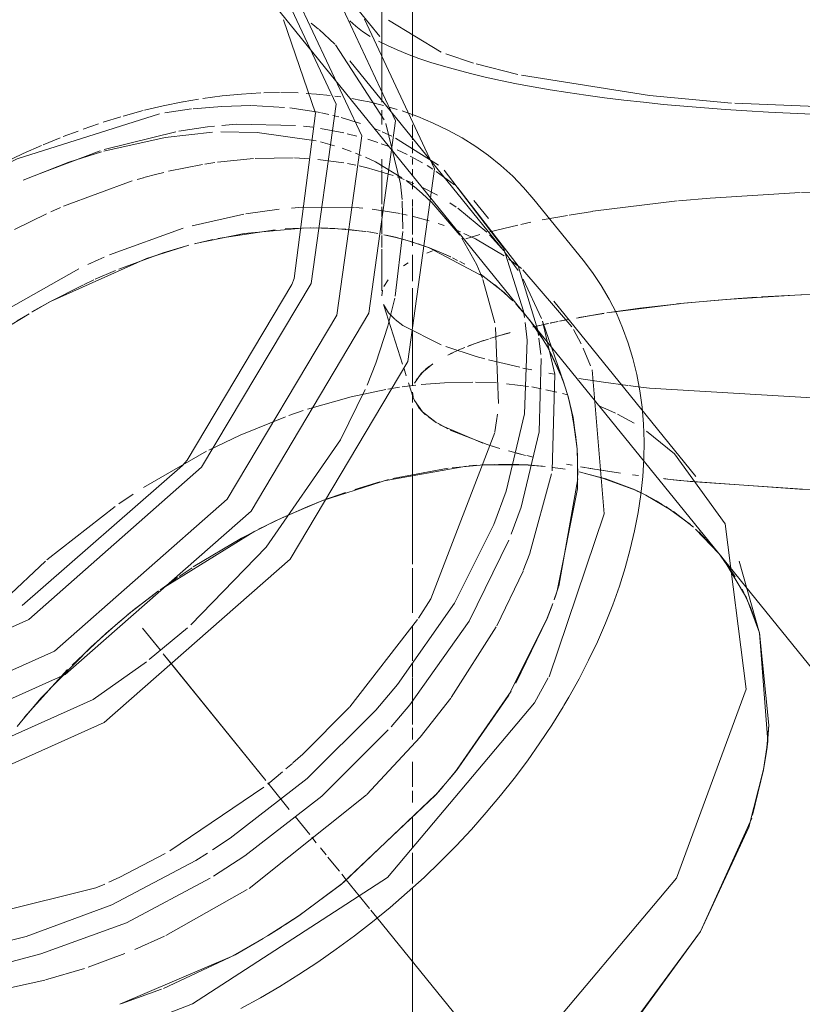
# Model space of a CAD drawing. Header units: millimetres. Extents: x -121 to 29920, y 1231 to 31888.
# Tile 52 of 106: x 9271 to 9358, y 12447 to 12556. Entities that reach past the tile are written whole.
import ezdxf

# ---------------------------------------------------------------- set-up
doc = ezdxf.new("R2010")
doc.units = ezdxf.units.MM
doc.linetypes.add('ADSK_Осевая', pattern=[700, 500, -100, 0, -100])
doc.layers.add('P-PIPE-____-CNTR', color=3, linetype='ADSK_Осевая', lineweight=20)
doc.layers.add('P-PIPE-____-OTLN', color=3, linetype='Continuous', lineweight=20)

# ---------------------------------------------------------------- blocks, each defined once
blk = doc.blocks.new('ADSK_ППР_Крестовина одноплоскостная канализационная - Одноплоскостная-V10-3D severage Left')
at = {"layer": 'P-PIPE-____-OTLN', "color": 22}
for p, q in [((-15473.5, 12557.96), (-15473.5, 12552.08)), ((-15461.65, 12534.06), (-15463.27, 12536.05)), ((-15451.15, 12529.43), (-15456.62, 12536.18)), ((-15438.61, 12505.36), (-15454.4, 12524.86)), ((-15465.44, 12491.29), (-15461.05, 12500.04)), ((-15463.82, 12489.3), (-15459.38, 12498.3)), ((-15383.18, 12431.49), (-15436.07, 12496.82)), ((-15431.54, 12487.96), (-15433.8, 12495.95)), ((-15431.54, 12487.98), (-15432.99, 12491.88)), ((-15471.78, 12482.23), (-15465.44, 12491.29)), ((-15470.41, 12480), (-15463.82, 12489.3))]:
    blk.add_line(p, q, dxfattribs=at)
at = {"layer": 'P-PIPE-____-OTLN', "color": 9}
for p, q in [((-15472.76, 12556.09), (-15466.93, 12552.54)), ((-15475.64, 12554.84), (-15474.8, 12554.3)), ((-15473.5, 12552.08), (-15473.5, 12547)), ((-15466.4, 12552.35), (-15463.33, 12551.34)), ((-15463.01, 12551.24), (-15458.4, 12550.08)), ((-15475.76, 12547.18), (-15476.83, 12547.39)), ((-15471.8, 12546.17), (-15472.69, 12546.44)), ((-15470.54, 12545.75), (-15471.26, 12546.01)), ((-15480.79, 12542.67), (-15487.36, 12543.63)), ((-15497.59, 12543.06), (-15504.42, 12541.53)), ((-15504.65, 12541.46), (-15508.29, 12540.31)), ((-15465.45, 12537.79), (-15467.46, 12539.29)), ((-15457.99, 12528.48), (-15459.38, 12529.54)), ((-15452.41, 12522.02), (-15457.84, 12528.35)), ((-15457.66, 12523.06), (-15457.78, 12523.75)), ((-15457.37, 12520.51), (-15457.58, 12522.49)), ((-15456.1, 12521.05), (-15456.21, 12521.76)), ((-15451.37, 12520.12), (-15452.22, 12521.71)), ((-15455.84, 12518.94), (-15456.05, 12520.73)), ((-15446.17, 12515.49), (-15448.88, 12515.86)), ((-15445.36, 12515.39), (-15446.07, 12515.48)), ((-15444.11, 12510.4), (-15440.97, 12507.89)), ((-15442.1, 12505.12), (-15441.45, 12505.05)), ((-15439.45, 12504.84), (-15427.11, 12503.97)), ((-15461.05, 12500.04), (-15459.68, 12503.73)), ((-15427.11, 12503.97), (-15420.9, 12503.76)), ((-15459.13, 12498.94), (-15458.02, 12501.97)), ((-15434.25, 12494.23), (-15435.82, 12496.5)), ((-15432.99, 12491.88), (-15435.52, 12496.1)), ((-15432.49, 12490.73), (-15433.47, 12492.84)), ((-15430.63, 12475.89), (-15431.54, 12487.96)), ((-15456.56, 12480.21), (-15455.01, 12482.97)), ((-15474.19, 12479.4), (-15471.78, 12482.23)), ((-15472.48, 12477.55), (-15470.41, 12480)), ((-15483.39, 12473.52), (-15482.28, 12474.51)), ((-15431.08, 12472.78), (-15430.71, 12475.25)), ((-15484.16, 12472.85), (-15483.44, 12473.47)), ((-15432.31, 12467.7), (-15431.09, 12472.74)), ((-15438.11, 12454.77), (-15432.41, 12467.38)), ((-15492.32, 12463.85), (-15490.36, 12465.15)), ((-15494.17, 12462.68), (-15492.88, 12463.49)), ((-15492.22, 12460.93), (-15488.73, 12463.21)), ((-15505.29, 12459.63), (-15504.29, 12460.06)), ((-15503.84, 12460.26), (-15502.61, 12460.83)), ((-15446.02, 12443.95), (-15438.11, 12454.77)), ((-15517.05, 12453.21), (-15513.05, 12454.23)), ((-15514.58, 12451.45), (-15511.4, 12452.28))]:
    blk.add_line(p, q, dxfattribs=at)
at = {"layer": 'P-PIPE-____-OTLN', "color": 10}
for p, q in [((-15484.87, 12548.06), (-15486.61, 12548.02)), ((-15482.81, 12548.02), (-15484.72, 12548.05)), ((-15478.07, 12547.57), (-15478.74, 12547.67)), ((-15493.89, 12547.32), (-15495.6, 12547.03)), ((-15484.32, 12546.4), (-15488.01, 12546.6)), ((-15502.53, 12545.35), (-15504.47, 12544.76)), ((-15500.02, 12546.05), (-15502.24, 12545.44)), ((-15494.67, 12546.23), (-15497.64, 12545.79)), ((-15480.33, 12545.82), (-15483.75, 12546.34)), ((-15479.39, 12545.62), (-15480.21, 12545.79)), ((-15478.28, 12545.35), (-15478.95, 12545.51)), ((-15473.5, 12546.09), (-15473.5, 12544.51)), ((-15504.98, 12544.58), (-15506.7, 12544)), ((-15492.89, 12544.24), (-15496.07, 12543.76)), ((-15492.11, 12544.33), (-15492.87, 12544.24)), ((-15481.19, 12544.19), (-15482.2, 12544.31)), ((-15475.88, 12544.63), (-15478.04, 12545.28)), ((-15507.27, 12543.78), (-15508.93, 12543.16)), ((-15496.4, 12543.69), (-15504.38, 12541.71)), ((-15492.34, 12543.66), (-15497.59, 12543.06)), ((-15487.36, 12543.63), (-15491.4, 12543.7)), ((-15477.74, 12543.56), (-15480.31, 12544.06)), ((-15476.28, 12543.2), (-15477.38, 12543.48)), ((-15473.69, 12543.79), (-15474.25, 12544.02)), ((-15472.4, 12543.2), (-15473.47, 12543.69)), ((-15509.27, 12543.02), (-15511.16, 12542.25)), ((-15478.77, 12542.13), (-15480.34, 12542.56)), ((-15473.97, 12542.5), (-15475.07, 12542.86)), ((-15472.8, 12542.08), (-15473.58, 12542.37)), ((-15467.23, 12539.97), (-15471.99, 12543)), ((-15504.82, 12541.57), (-15511.79, 12538.96)), ((-15476.91, 12541.51), (-15477.91, 12541.86)), ((-15475.8, 12541.07), (-15476.43, 12541.33)), ((-15470.68, 12541.16), (-15471.82, 12541.67)), ((-15468.99, 12540.25), (-15470.37, 12541)), ((-15508.29, 12540.31), (-15513.38, 12538.31)), ((-15473.5, 12540.66), (-15473.5, 12539.62)), ((-15467.83, 12539.54), (-15468.49, 12539.96)), ((-15473.5, 12539.46), (-15473.5, 12535.65)), ((-15469.96, 12537.62), (-15470.81, 12538.26)), ((-15469.02, 12536.84), (-15469.93, 12537.6)), ((-15467.94, 12535.84), (-15469.02, 12536.84)), ((-15426.87, 12536.95), (-15412.49, 12537.18)), ((-15464.85, 12532.19), (-15467.94, 12535.84)), ((-15450.05, 12534.85), (-15440.69, 12536)), ((-15488.84, 12534.54), (-15494.6, 12533.24)), ((-15484.92, 12535.09), (-15488.61, 12534.58)), ((-15482.33, 12535.3), (-15483.53, 12535.22)), ((-15476.55, 12535.27), (-15482.32, 12535.3)), ((-15475.63, 12535.2), (-15476.45, 12535.27)), ((-15471.48, 12534.61), (-15474.57, 12535.09)), ((-15473.5, 12535.36), (-15473.5, 12534.22)), ((-15470.68, 12534.44), (-15471.34, 12534.58)), ((-15455.7, 12533.89), (-15452.89, 12534.4)), ((-15452.71, 12534.43), (-15450.11, 12534.84)), ((-15473.5, 12533.94), (-15473.5, 12532.31)), ((-15468.25, 12533.81), (-15470.13, 12534.32)), ((-15466.57, 12533.27), (-15467.26, 12533.5)), ((-15461.64, 12532.54), (-15458.4, 12533.32)), ((-15458.05, 12533.4), (-15456.97, 12533.63)), ((-15495.57, 12532.96), (-15503.76, 12530.02)), ((-15464.76, 12532.56), (-15465.39, 12532.82)), ((-15464.16, 12531.81), (-15462.63, 12532.27)), ((-15473.5, 12532.16), (-15473.5, 12530.84)), ((-15473.5, 12530.64), (-15473.5, 12526.01)), ((-15468.51, 12530.19), (-15467.87, 12530.47)), ((-15471.09, 12528.79), (-15470.57, 12529.12)), ((-15507.18, 12528.47), (-15516.53, 12523.17)), ((-15462.32, 12527.41), (-15462.57, 12528.03)), ((-15473.27, 12526.49), (-15472.81, 12527.24)), ((-15460.95, 12522.45), (-15462.27, 12527.28)), ((-15473.5, 12525.44), (-15473.42, 12526.07)), ((-15412.49, 12525.82), (-15426.91, 12525.57)), ((-15440.81, 12524.54), (-15448.51, 12523.55)), ((-15435.73, 12525.02), (-15440.72, 12524.55)), ((-15437.8, 12524.84), (-15440.4, 12524.59)), ((-15433.93, 12525.16), (-15437.8, 12524.84)), ((-15427.01, 12525.57), (-15435.3, 12525.06)), ((-15431.86, 12525.3), (-15433.93, 12525.16)), ((-15426.87, 12525.57), (-15431.33, 12525.34)), ((-15473.29, 12524.39), (-15471.2, 12517.86)), ((-15449.21, 12523.44), (-15451.88, 12522.99)), ((-15448.84, 12523.5), (-15451.6, 12523.04)), ((-15471.16, 12522.14), (-15472.04, 12522.83)), ((-15455.01, 12522.38), (-15455.81, 12522.2)), ((-15455.05, 12522.37), (-15455.81, 12522.2)), ((-15454.1, 12522.57), (-15454.82, 12522.42)), ((-15453.97, 12522.59), (-15454.76, 12522.43)), ((-15452.97, 12522.79), (-15453.75, 12522.64)), ((-15452.79, 12522.82), (-15453.61, 12522.66)), ((-15466.93, 12520.02), (-15471.16, 12522.14)), ((-15459.64, 12521.26), (-15461.52, 12520.7)), ((-15460.54, 12513.47), (-15460.86, 12521.95)), ((-15459.25, 12521.36), (-15460.76, 12520.93)), ((-15455.82, 12522.2), (-15456.74, 12521.99)), ((-15455.82, 12522.2), (-15456.63, 12522.02)), ((-15463.03, 12520.19), (-15463.87, 12519.88)), ((-15462.19, 12520.48), (-15463.13, 12520.15)), ((-15461.66, 12520.65), (-15462.51, 12520.37)), ((-15465.63, 12519.13), (-15466.18, 12518.87)), ((-15465.18, 12519.34), (-15465.91, 12519)), ((-15464.28, 12519.72), (-15465.12, 12519.36)), ((-15463.34, 12520.08), (-15464, 12519.83)), ((-15450.31, 12517.68), (-15451.13, 12519.62)), ((-15458.17, 12517.51), (-15461.65, 12518.34)), ((-15471.04, 12517.35), (-15470.79, 12516.56)), ((-15468.85, 12517.11), (-15469.7, 12516.09)), ((-15467.83, 12517.91), (-15469.1, 12516.86)), ((-15468.2, 12517.65), (-15468.7, 12517.25)), ((-15456.84, 12517.22), (-15457.83, 12517.43)), ((-15470.54, 12515.77), (-15469.99, 12514.05)), ((-15469.15, 12516.82), (-15469.88, 12515.75)), ((-15463.1, 12515.87), (-15460.77, 12515.77)), ((-15454.34, 12516.74), (-15454.94, 12516.85)), ((-15448.88, 12515.86), (-15451.62, 12516.27)), ((-15476.91, 12514.23), (-15473.05, 12515.04)), ((-15472.85, 12515.08), (-15471.53, 12515.29)), ((-15471.26, 12515.33), (-15469.73, 12515.53)), ((-15470.1, 12514.76), (-15470.1, 12513.59)), ((-15470.1, 12514.76), (-15470.04, 12514.23)), ((-15459.65, 12515.68), (-15457.21, 12515.38)), ((-15456.85, 12515.32), (-15455.79, 12515.13)), ((-15455.27, 12515.02), (-15454.06, 12514.75)), ((-15481.78, 12512.85), (-15476.91, 12514.23)), ((-15469.89, 12513.8), (-15469, 12512.56)), ((-15453.44, 12514.59), (-15452.86, 12514.43)), ((-15483.83, 12512.15), (-15482.26, 12512.69)), ((-15470.1, 12512.94), (-15470.1, 12511.37)), ((-15469, 12512.56), (-15467.49, 12511.39)), ((-15468.99, 12512.55), (-15468.64, 12512.22)), ((-15449.38, 12513.23), (-15448.6, 12512.89)), ((-15448.6, 12512.89), (-15447.56, 12512.41)), ((-15468.34, 12511.99), (-15467.42, 12511.35)), ((-15447.31, 12512.29), (-15445.47, 12511.28)), ((-15470.1, 12511.37), (-15470.1, 12498.29)), ((-15467.31, 12511.28), (-15466.17, 12510.65)), ((-15467.05, 12511.13), (-15462.3, 12509.08)), ((-15465.92, 12510.53), (-15461.81, 12508.92)), ((-15468.07, 12491.77), (-15460.95, 12510.25)), ((-15500.01, 12504.15), (-15493.01, 12508.17)), ((-15461.91, 12508.95), (-15460.64, 12508.56)), ((-15461.36, 12508.78), (-15460.41, 12508.49)), ((-15459.45, 12508.22), (-15458.72, 12508.02)), ((-15458.58, 12507.99), (-15457.54, 12507.72)), ((-15458.55, 12507.98), (-15457.8, 12507.79)), ((-15457.39, 12507.69), (-15456.71, 12507.53)), ((-15464.09, 12506.53), (-15473.26, 12504.89)), ((-15466.12, 12506.3), (-15472.29, 12505.14)), ((-15462.57, 12506.64), (-15465.71, 12506.35)), ((-15462.98, 12506.61), (-15463.84, 12506.55)), ((-15460.98, 12506.71), (-15462.57, 12506.64)), ((-15457.26, 12506.65), (-15462.38, 12506.65)), ((-15458.29, 12506.69), (-15460.56, 12506.71)), ((-15455.66, 12506.51), (-15457.42, 12506.65)), ((-15455.35, 12506.49), (-15457.25, 12506.64)), ((-15453.12, 12506.18), (-15454.5, 12506.38)), ((-15453, 12506.74), (-15452.35, 12506.62)), ((-15451.44, 12506.46), (-15450.07, 12506.22)), ((-15451.12, 12506.4), (-15450.34, 12506.27)), ((-15450.34, 12506.27), (-15446.97, 12505.75)), ((-15449.58, 12506.14), (-15446.99, 12505.75)), ((-15472.76, 12505.02), (-15480.16, 12502.66)), ((-15448.98, 12505.2), (-15451.58, 12505.87)), ((-15448.63, 12505.1), (-15451.19, 12505.79)), ((-15445.33, 12503.85), (-15448.98, 12505.2)), ((-15445.37, 12503.87), (-15448.63, 12505.1)), ((-15445.65, 12505.56), (-15444.98, 12505.47)), ((-15442.22, 12505.14), (-15441.47, 12505.05)), ((-15441.45, 12505.05), (-15440.43, 12504.94)), ((-15440.43, 12504.94), (-15439.45, 12504.84)), ((-15473.75, 12504.76), (-15476.52, 12503.94)), ((-15444.71, 12503.56), (-15445.27, 12503.82)), ((-15444.63, 12503.52), (-15445.22, 12503.8)), ((-15502.74, 12502.33), (-15501.13, 12503.42)), ((-15479.99, 12502.72), (-15481.81, 12501.99)), ((-15477.55, 12503.6), (-15479.99, 12502.72)), ((-15443.86, 12503.13), (-15444.63, 12503.52)), ((-15441.35, 12501.64), (-15444.16, 12503.29)), ((-15510.73, 12496.09), (-15503.16, 12502.04)), ((-15481.81, 12501.99), (-15484.66, 12500.74)), ((-15439.22, 12500.02), (-15441.96, 12502.04)), ((-15484.5, 12500.82), (-15487.21, 12499.5)), ((-15484.66, 12500.74), (-15485.4, 12500.4)), ((-15438.87, 12499.72), (-15441.09, 12501.46)), ((-15436.08, 12496.83), (-15438.65, 12499.52)), ((-15487.63, 12499.29), (-15498.16, 12492.76)), ((-15470.1, 12498.29), (-15470.1, 12495.61)), ((-15436.08, 12496.83), (-15438.29, 12499.2)), ((-15435.82, 12496.5), (-15436.07, 12496.81)), ((-15515.38, 12491.72), (-15510.9, 12495.95)), ((-15494.59, 12495.22), (-15496.02, 12494.26)), ((-15470.1, 12495.19), (-15470.1, 12490.22)), ((-15496.2, 12494.14), (-15497.93, 12492.93)), ((-15498.33, 12492.64), (-15501.72, 12490.01)), ((-15469.44, 12489.62), (-15468.07, 12491.77)), ((-15502.82, 12489.1), (-15505.81, 12486.44)), ((-15477.06, 12479.76), (-15469.54, 12489.47)), ((-15470.1, 12488.81), (-15470.1, 12484.86)), ((-15470.1, 12484.66), (-15470.1, 12483.01)), ((-15508.44, 12483.9), (-15513.24, 12478.57)), ((-15470.1, 12482.96), (-15470.1, 12478.57)), ((-15482.28, 12474.51), (-15477.11, 12479.71)), ((-15513.38, 12478.39), (-15514.04, 12477.58)), ((-15470.1, 12478.52), (-15470.1, 12477.81)), ((-15470.1, 12477.43), (-15470.1, 12476.78)), ((-15470.1, 12476.78), (-15470.1, 12476.11)), ((-15470.1, 12473.65), (-15470.1, 12470.86)), ((-15486.18, 12471.17), (-15484.54, 12472.53)), ((-15497.07, 12463.74), (-15486.61, 12470.83)), ((-15470.1, 12470.42), (-15470.1, 12469.13)), ((-15470.1, 12467.53), (-15470.1, 12464.1)), ((-15502.61, 12460.83), (-15497.57, 12463.45)), ((-15470.1, 12463.54), (-15470.1, 12460.13)), ((-15524.7, 12454.8), (-15505.29, 12459.63)), ((-15470.1, 12459.64), (-15470.1, 12425.71))]:
    blk.add_line(p, q, dxfattribs=at)
at = {"layer": 'P-PIPE-____-OTLN', "color": 9}
for points in [[(-15477.08, 12556.03, 0), (-15476.4, 12555.42, 0), (-15475.64, 12554.85, 0)], [(-15457.98, 12549.99, 0), (-15443.77, 12547.73, 0), (-15434.64, 12546.89, 0)], [(-15434.27, 12546.86, 0), (-15418.86, 12546.24, 0), (-15402.19, 12546.5, 0)], [(-15462.57, 12528.03, 0), (-15462.95, 12528.89, 0), (-15464.63, 12531.86, 0)], [(-15454.93, 12483.1, 0), (-15448.8, 12501.21, 0), (-15450.15, 12517.23, 0)], [(-15460.94, 12510.33, 0), (-15460.75, 12511.55, 0), (-15460.66, 12512.29, 0)], [(-15441.47, 12505.05, 0), (-15440.29, 12504.93, 0), (-15439.23, 12504.82, 0)], [(-15501.42, 12444.07, 0), (-15494.55, 12446.75, 0), (-15472.89, 12460.78, 0), (-15456.56, 12480.21, 0)]]:
    blk.add_polyline3d(points, dxfattribs=at)
at = {"layer": 'P-PIPE-____-OTLN', "color": 22}
for points in [[(-15473.88, 12553.78, 0), (-15472.88, 12553.27, 0), (-15471.8, 12552.79, 0), (-15470.64, 12552.31, 0), (-15469.4, 12551.86, 0), (-15468.07, 12551.41, 0), (-15466.67, 12550.98, 0), (-15465.19, 12550.57, 0), (-15463.64, 12550.16, 0), (-15462.01, 12549.77, 0), (-15460.31, 12549.4, 0), (-15458.54, 12549.04, 0), (-15456.71, 12548.69, 0), (-15454.81, 12548.37, 0), (-15452.85, 12548.05, 0), (-15450.83, 12547.76, 0), (-15448.75, 12547.48, 0), (-15446.62, 12547.21, 0), (-15444.44, 12546.97, 0), (-15442.22, 12546.74, 0), (-15439.96, 12546.53, 0), (-15437.65, 12546.34, 0), (-15435.31, 12546.17, 0), (-15432.94, 12546.01, 0), (-15430.54, 12545.88, 0), (-15428.12, 12545.77, 0), (-15425.68, 12545.67, 0)], [(-15456.62, 12536.18, 0), (-15457.76, 12537.5, 0), (-15458.97, 12538.75, 0), (-15460.27, 12539.93, 0), (-15461.64, 12541.04, 0), (-15463.08, 12542.06, 0), (-15464.59, 12543.01, 0), (-15466.16, 12543.88, 0), (-15467.8, 12544.67, 0), (-15469.5, 12545.38, 0), (-15470.54, 12545.75, 0)], [(-15457.78, 12523.75, 0), (-15459.99, 12530.8, 0), (-15466.57, 12539.43, 0)], [(-15456.21, 12521.76, 0), (-15458.37, 12528.8, 0), (-15465.05, 12537.46, 0)], [(-15451.15, 12529.43, 0), (-15450.1, 12528.04, 0), (-15449.13, 12526.59, 0), (-15448.25, 12525.08, 0), (-15447.45, 12523.51, 0), (-15446.75, 12521.89, 0), (-15446.13, 12520.21, 0), (-15445.61, 12518.49, 0), (-15445.18, 12516.72, 0), (-15444.84, 12514.91, 0), (-15444.59, 12513.07, 0), (-15444.44, 12511.18, 0), (-15444.37, 12509.27, 0), (-15444.4, 12507.33, 0), (-15444.52, 12505.36, 0), (-15444.73, 12503.36, 0), (-15445.03, 12501.35, 0), (-15445.42, 12499.33, 0), (-15445.9, 12497.29, 0), (-15446.46, 12495.23, 0), (-15447.11, 12493.18, 0), (-15447.84, 12491.11, 0), (-15448.66, 12489.05, 0), (-15449.56, 12486.99, 0), (-15450.54, 12484.93, 0), (-15451.59, 12482.88, 0), (-15452.73, 12480.84, 0), (-15453.28, 12479.9, 0)], [(-15459.68, 12503.73, 0), (-15457.65, 12512.35, 0), (-15457.37, 12520.51, 0)], [(-15458.02, 12501.97, 0), (-15456.03, 12510.35, 0), (-15455.8, 12518.47, 0)], [(-15371.88, 12517.54, 0), (-15393.2, 12514.55, 0), (-15418.86, 12513.72, 0), (-15443.77, 12515.2, 0), (-15445.36, 12515.39, 0)], [(-15440.97, 12507.89, 0), (-15435.34, 12500.12, 0), (-15433.01, 12481.71, 0), (-15440.78, 12460.71, 0)], [(-15439.23, 12504.82, 0), (-15426.78, 12503.95, 0), (-15420.85, 12503.76, 0)], [(-15430.71, 12475.25, 0), (-15430.49, 12477.71, 0), (-15431.54, 12487.98, 0), (-15432.49, 12490.73, 0)], [(-15489.18, 12446.23, 0), (-15487.01, 12447.42, 0), (-15484.86, 12448.68, 0), (-15482.73, 12449.99, 0), (-15480.63, 12451.37, 0), (-15478.57, 12452.81, 0), (-15476.54, 12454.3, 0), (-15474.55, 12455.85, 0), (-15472.59, 12457.45, 0), (-15470.68, 12459.1, 0), (-15468.82, 12460.79, 0), (-15467.01, 12462.54, 0), (-15465.25, 12464.32, 0), (-15463.55, 12466.14, 0), (-15461.9, 12468, 0), (-15460.31, 12469.89, 0), (-15458.79, 12471.81, 0), (-15457.33, 12473.76, 0), (-15455.94, 12475.74, 0), (-15454.62, 12477.73, 0), (-15453.37, 12479.75, 0), (-15453.28, 12479.9, 0)], [(-15490.36, 12465.15, 0), (-15481.81, 12471.81, 0), (-15474.19, 12479.4, 0)], [(-15488.73, 12463.21, 0), (-15480.19, 12469.81, 0), (-15472.79, 12477.2, 0)], [(-15431.09, 12472.74, 0), (-15430.79, 12474.55, 0), (-15430.63, 12475.89, 0)], [(-15451.82, 12437.98, 0), (-15446.27, 12443.66, 0), (-15438.11, 12454.77, 0), (-15432.73, 12466.38, 0), (-15431.08, 12472.78, 0)], [(-15513.05, 12454.23, 0), (-15503.52, 12457.75, 0), (-15494.17, 12462.68, 0)], [(-15440.78, 12460.71, 0), (-15457.11, 12441.28, 0), (-15478.76, 12427.25, 0), (-15501.46, 12421.42, 0), (-15520.69, 12424.94, 0), (-15532.66, 12437.1, 0)], [(-15511.4, 12452.28, 0), (-15501.9, 12455.75, 0), (-15492.6, 12460.7, 0)]]:
    blk.add_polyline3d(points, dxfattribs=at)
at = {"layer": 'P-PIPE-____-OTLN', "color": 10}
for points in [[(-15486.97, 12548.02, 0), (-15489.09, 12547.89, 0), (-15491.24, 12547.69, 0), (-15493.41, 12547.4, 0)], [(-15479.24, 12547.73, 0), (-15480.78, 12547.89, 0), (-15481.91, 12547.96, 0)], [(-15495.61, 12547.03, 0), (-15497.8, 12546.58, 0), (-15499.9, 12546.08, 0)], [(-15488.06, 12546.6, 0), (-15491.28, 12546.52, 0), (-15494.47, 12546.25, 0)], [(-15473.33, 12546.62, 0), (-15474.93, 12547.01, 0), (-15475.76, 12547.18, 0)], [(-15498.21, 12545.69, 0), (-15514.03, 12540.68, 0), (-15519.03, 12538.23, 0)], [(-15483.1, 12544.41, 0), (-15489.66, 12544.53, 0), (-15491.3, 12544.41, 0)], [(-15511.34, 12542.17, 0), (-15513.37, 12541.27, 0), (-15515.58, 12540.22, 0)], [(-15471.27, 12538.59, 0), (-15474.22, 12540.34, 0), (-15475.33, 12540.87, 0)], [(-15440.55, 12536.02, 0), (-15437.01, 12536.33, 0), (-15427.02, 12536.94, 0)], [(-15459.92, 12529.92, 0), (-15463.1, 12531.79, 0), (-15464.39, 12532.4, 0)], [(-15504.36, 12529.77, 0), (-15505.03, 12529.47, 0), (-15506.17, 12528.95, 0)], [(-15440.49, 12524.58, 0), (-15444.85, 12524.07, 0), (-15448, 12523.63, 0)], [(-15472.07, 12522.86, 0), (-15472.76, 12523.57, 0), (-15473.31, 12524.49, 0)], [(-15462.06, 12518.46, 0), (-15463.01, 12518.72, 0), (-15466.38, 12519.82, 0)], [(-15469.13, 12515.59, 0), (-15466.55, 12515.8, 0), (-15463.38, 12515.87, 0)], [(-15469.99, 12514.05, 0), (-15469.4, 12513, 0), (-15468.99, 12512.55, 0)], [(-15492.74, 12508.3, 0), (-15489.24, 12509.97, 0), (-15484.23, 12512.01, 0)], [(-15480.16, 12502.66, 0), (-15483.75, 12501.16, 0), (-15484.5, 12500.82, 0)], [(-15442.34, 12502.27, 0), (-15443.02, 12502.68, 0), (-15443.53, 12502.96, 0)], [(-15485.4, 12500.4, 0), (-15489.11, 12498.5, 0), (-15494.46, 12495.31, 0)], [(-15498.88, 12492.23, 0), (-15501, 12490.6, 0), (-15502.82, 12489.1, 0)], [(-15501.92, 12489.85, 0), (-15504.15, 12487.95, 0), (-15507.94, 12484.4, 0)], [(-15505.81, 12486.44, 0), (-15511.37, 12480.76, 0), (-15513.38, 12478.39, 0)]]:
    blk.add_polyline3d(points, dxfattribs=at)
blk = doc.blocks.new('ADSK_ППР_Отвод канализационный_Составной - Отвод раструбный-V11-3D severage Left')
at = {"layer": 'P-PIPE-____-OTLN', "color": 22}
for p, q in [((-15457.35, 12523.1), (-15488.74, 12561.88)), ((-15473.72, 12554.29), (-15478.05, 12559.63)), ((-15459.94, 12530.44), (-15477.06, 12551.58)), ((-15483.5, 12526.72), (-15483.27, 12527.38)), ((-15453.26, 12515.66), (-15455.66, 12522.64)), ((-15495.66, 12506.59), (-15495.14, 12507.19))]:
    blk.add_line(p, q, dxfattribs=at)
at = {"layer": 'P-PIPE-____-OTLN', "color": 9}
for p, q in [((-15480.56, 12555.11), (-15481.38, 12555.77)), ((-15478.73, 12553.45), (-15480.49, 12555.06)), ((-15473.24, 12545.03), (-15478.66, 12553.37)), ((-15471.17, 12532.89), (-15471.24, 12535.99)), ((-15488.79, 12532.39), (-15482.37, 12532.99)), ((-15472.03, 12525.41), (-15471.17, 12532.59)), ((-15458.37, 12528.26), (-15459.88, 12530.36)), ((-15510.32, 12524.83), (-15499.68, 12529.59)), ((-15495.14, 12507.19), (-15483.5, 12526.72)), ((-15455.76, 12522.94), (-15457.79, 12527.32)), ((-15472.83, 12522.09), (-15472.07, 12525.18)), ((-15457.1, 12522.78), (-15455.54, 12520.53)), ((-15456.03, 12521.31), (-15455.11, 12519.79)), ((-15454.94, 12519.48), (-15453.57, 12516.52)), ((-15454.8, 12519.22), (-15453.76, 12517)), ((-15453.53, 12516.41), (-15453.26, 12515.66)), ((-15478.1, 12509.46), (-15475.35, 12515.04)), ((-15453.13, 12515.29), (-15452.89, 12514.5)), ((-15513.49, 12491.03), (-15495.66, 12506.59)), ((-15457.05, 12496.83), (-15454.65, 12505.65)), ((-15457.8, 12494.93), (-15457.07, 12496.79)), ((-15460.74, 12488.75), (-15457.82, 12494.86)), ((-15454.59, 12491.01), (-15455.15, 12489.57)), ((-15499.37, 12485.01), (-15495.1, 12488.56)), ((-15465.79, 12480.78), (-15460.79, 12488.67)), ((-15465.19, 12472.75), (-15466.23, 12471.48)), ((-15488.26, 12459.58), (-15475.23, 12469.96)), ((-15497.53, 12454.34), (-15488.46, 12459.45)), ((-15500.96, 12452.79), (-15497.66, 12454.28)), ((-15506.14, 12450.82), (-15502.08, 12452.32)), ((-15510.89, 12449.4), (-15506.54, 12450.68)), ((-15514.66, 12448.56), (-15510.97, 12449.38)), ((-15497.99, 12448.36), (-15502.39, 12446.77))]:
    blk.add_line(p, q, dxfattribs=at)
at = {"layer": 'P-PIPE-____-OTLN', "color": 10}
for p, q in [((-15493.43, 12540.07), (-15497.23, 12539.31)), ((-15492.08, 12540.28), (-15493.17, 12540.11)), ((-15487.77, 12540.72), (-15491.78, 12540.32)), ((-15483.35, 12540.79), (-15487.6, 12540.73)), ((-15481.58, 12540.69), (-15483.22, 12540.78)), ((-15477.75, 12540.23), (-15480.61, 12540.61)), ((-15476.4, 12539.98), (-15477.32, 12540.16)), ((-15475.3, 12539.73), (-15476.04, 12539.9)), ((-15472.25, 12538.83), (-15475.25, 12539.72)), ((-15501.25, 12538.23), (-15508.88, 12535.43)), ((-15499.99, 12538.59), (-15500.7, 12538.39)), ((-15471.03, 12538.39), (-15471.81, 12538.68)), ((-15469.95, 12537.94), (-15470.69, 12538.25)), ((-15467.32, 12536.63), (-15469.07, 12537.54)), ((-15465.24, 12535.33), (-15465.95, 12535.8)), ((-15510.79, 12534.57), (-15514.32, 12532.83)), ((-15509.21, 12535.29), (-15510.29, 12534.8)), ((-15461.84, 12532.52), (-15465.08, 12535.22)), ((-15494.2, 12531.26), (-15488.79, 12532.39)), ((-15491.75, 12531.83), (-15485.37, 12532.81)), ((-15484.26, 12532.9), (-15482.59, 12532.98)), ((-15482.37, 12532.99), (-15480.82, 12533.01)), ((-15482.26, 12532.99), (-15481.46, 12533.01)), ((-15481.09, 12533.01), (-15477.51, 12532.85)), ((-15480.25, 12533), (-15478.73, 12532.94)), ((-15478.73, 12532.94), (-15475.3, 12532.6)), ((-15477.13, 12532.82), (-15475.48, 12532.62)), ((-15475.18, 12532.59), (-15473.95, 12532.38)), ((-15474.74, 12532.52), (-15473.95, 12532.38)), ((-15473.3, 12532.25), (-15472.09, 12531.98)), ((-15473.03, 12532.2), (-15471.98, 12531.96)), ((-15460.16, 12530.7), (-15461.54, 12532.22)), ((-15494.33, 12531.23), (-15492.28, 12531.72)), ((-15472.09, 12531.98), (-15470.93, 12531.68)), ((-15471.98, 12531.96), (-15470.05, 12531.43)), ((-15470.35, 12531.51), (-15468.63, 12530.95)), ((-15469.46, 12531.24), (-15468.25, 12530.81)), ((-15499.68, 12529.59), (-15494.95, 12531.07)), ((-15468.41, 12530.87), (-15466.61, 12530.13)), ((-15468.25, 12530.81), (-15462.01, 12527.49)), ((-15466.61, 12530.13), (-15465.87, 12529.79)), ((-15465.66, 12529.69), (-15465.1, 12529.4)), ((-15464.85, 12529.26), (-15464.3, 12528.96)), ((-15505.36, 12527.29), (-15503.09, 12528.28)), ((-15462.6, 12527.9), (-15459.93, 12525.81)), ((-15506.6, 12526.72), (-15505.52, 12527.22)), ((-15461, 12526.73), (-15459.91, 12525.8)), ((-15459.9, 12525.78), (-15458.96, 12524.89)), ((-15459.89, 12525.78), (-15459.16, 12525.1)), ((-15512.4, 12523.66), (-15510.32, 12524.83)), ((-15458.63, 12524.55), (-15457.68, 12523.51)), ((-15515.62, 12521.68), (-15512.71, 12523.47)), ((-15458.46, 12524.37), (-15457.63, 12523.43)), ((-15514.04, 12522.67), (-15512.9, 12523.36)), ((-15457.35, 12523.1), (-15457.1, 12522.78)), ((-15457.31, 12523.05), (-15456.69, 12522.24)), ((-15456.53, 12522.03), (-15456.03, 12521.31)), ((-15455.27, 12520.07), (-15454.94, 12519.48)), ((-15452.89, 12514.5), (-15452.6, 12513.43)), ((-15452.27, 12511.91), (-15451.81, 12508.45)), ((-15451.8, 12508.41), (-15451.72, 12505.5)), ((-15451.72, 12505.1), (-15453.84, 12493.18)), ((-15453.87, 12493.09), (-15454.3, 12491.83)), ((-15454.51, 12491.23), (-15455.13, 12489.61)), ((-15455.15, 12489.57), (-15458.62, 12482.39)), ((-15459.12, 12481.51), (-15465.13, 12472.82)), ((-15465.22, 12472.71), (-15465.99, 12471.76)), ((-15466.7, 12470.92), (-15467.49, 12470.01)), ((-15466.17, 12471.55), (-15466.69, 12470.94)), ((-15467.53, 12469.97), (-15477.76, 12460.24)), ((-15478, 12460.04), (-15482.69, 12456.57)), ((-15482.74, 12456.54), (-15484.21, 12455.56)), ((-15484.66, 12455.27), (-15486.15, 12454.32)), ((-15486.2, 12454.29), (-15490.07, 12452.06)), ((-15490.2, 12451.99), (-15502.61, 12446.7))]:
    blk.add_line(p, q, dxfattribs=at)
at = {"layer": 'P-PIPE-____-OTLN', "color": 22}
for points in [[(-15555.59, 12471.29, 0), (-15532.8, 12472.55, 0), (-15508.69, 12483.34, 0), (-15488.04, 12501.53, 0), (-15474.94, 12523.51, 0), (-15471.99, 12544.93, 0), (-15479.76, 12561.55, 0), (-15496.72, 12570.08, 0)], [(-15556.4, 12478.25, 0), (-15535.19, 12479.42, 0), (-15512.75, 12489.46, 0), (-15493.54, 12506.39, 0), (-15481.35, 12526.84, 0), (-15478.6, 12546.77, 0), (-15485.84, 12562.24, 0), (-15491.81, 12566.75, 0)], [(-15553.55, 12474.72, 0), (-15532.34, 12475.89, 0), (-15509.9, 12485.94, 0), (-15490.69, 12502.86, 0), (-15478.5, 12523.32, 0), (-15475.75, 12543.25, 0), (-15482.98, 12558.71, 0)], [(-15551.26, 12465.95, 0), (-15528.47, 12467.21, 0), (-15504.36, 12478, 0), (-15483.71, 12496.19, 0), (-15470.61, 12518.17, 0), (-15467.66, 12539.59, 0), (-15475.43, 12556.21, 0)]]:
    blk.add_polyline3d(points, dxfattribs=at)
at = {"layer": 'P-PIPE-____-OTLN', "color": 9}
for points in [[(-15483.27, 12527.38, 0), (-15480.88, 12545.76, 0), (-15484.44, 12556.15, 0)], [(-15471.25, 12536.16, 0), (-15471.42, 12537.9, 0), (-15473.07, 12544.6, 0)], [(-15454.59, 12505.98, 0), (-15454.3, 12516.76, 0), (-15455.66, 12522.64, 0)], [(-15475.14, 12515.53, 0), (-15474.17, 12517.97, 0), (-15472.84, 12522.07, 0)], [(-15453.29, 12515.74, 0), (-15452.82, 12514.27, 0), (-15452.27, 12511.91, 0)], [(-15452.46, 12512.87, 0), (-15451.97, 12510.04, 0), (-15451.8, 12508.41, 0)], [(-15494.74, 12488.88, 0), (-15486.36, 12497.52, 0), (-15478.1, 12509.45, 0)], [(-15451.78, 12507.97, 0), (-15451.77, 12504, 0), (-15454.01, 12492.67, 0), (-15454.35, 12491.67, 0)], [(-15455.13, 12489.61, 0), (-15459.39, 12481.06, 0), (-15465.22, 12472.71, 0)], [(-15541.72, 12468.72, 0), (-15528.01, 12470.55, 0), (-15505.57, 12480.59, 0), (-15499.66, 12484.78, 0)], [(-15475.16, 12470.02, 0), (-15469.24, 12476.37, 0), (-15465.83, 12480.72, 0)], [(-15466.69, 12470.94, 0), (-15467.55, 12469.95, 0), (-15477.92, 12460.11, 0), (-15482.74, 12456.54, 0)], [(-15482.69, 12456.57, 0), (-15484.58, 12455.32, 0), (-15486.2, 12454.29, 0)], [(-15486.69, 12453.99, 0), (-15489.81, 12452.2, 0), (-15497.78, 12448.44, 0)]]:
    blk.add_polyline3d(points, dxfattribs=at)
at = {"layer": 'P-PIPE-____-OTLN', "color": 10}
for points in [[(-15497.75, 12539.18, 0), (-15498.53, 12538.99, 0), (-15499.95, 12538.6, 0)], [(-15502.73, 12528.43, 0), (-15497.8, 12530.22, 0), (-15495.57, 12530.89, 0)], [(-15512.35, 12523.69, 0), (-15510.39, 12524.79, 0), (-15506.68, 12526.68, 0)]]:
    blk.add_polyline3d(points, dxfattribs=at)

msp = doc.modelspace()

# ---------------------------------------------------------------- linework, layer by layer
at = {"layer": 'P-PIPE-____-CNTR', "color": 10}
for p, q in [((9286.78, 12486.05), (9284.79, 12488.5)), ((9286.25, 12486.7), (9284.79, 12488.5)), ((9286.78, 12486.05), (9286.25, 12486.7)), ((9298.5, 12471.56), (9287.09, 12485.66)), ((9287.98, 12484.56), (9287.09, 12485.66)), ((9298.5, 12471.56), (9287.98, 12484.56)), ((9301.1, 12468.36), (9298.7, 12471.32)), ((9301.1, 12468.36), (9298.7, 12471.32)), ((9303.37, 12465.55), (9301.75, 12467.55)), ((9303.37, 12465.55), (9301.75, 12467.55)), ((9304.1, 12464.65), (9303.61, 12465.26)), ((9304.1, 12464.65), (9303.61, 12465.26)), ((9305.18, 12463.32), (9304.56, 12464.08)), ((9305.18, 12463.32), (9304.56, 12464.08)), ((9306.07, 12462.21), (9305.39, 12463.05)), ((9306.07, 12462.21), (9305.39, 12463.05)), ((9306.66, 12461.48), (9306.07, 12462.21)), ((9307.43, 12460.54), (9306.93, 12461.15)), ((9308.87, 12458.75), (9307.43, 12460.54)), ((9310.01, 12457.34), (9308.87, 12458.75)), ((9310.83, 12456.34), (9310.15, 12457.17)), ((9327.16, 12436.16), (9310.83, 12456.34))]:
    msp.add_line(p, q, dxfattribs=at)
at = {"layer": 'P-PIPE-____-OTLN', "color": 22}
for p, q in [((9314.79, 15627.79), (9314.79, 12545.38)), ((9348.82, 12496.82), (9327.54, 12523.1))]:
    msp.add_line(p, q, dxfattribs=at)
at = {"layer": 'P-PIPE-____-OTLN', "color": 10}
for p, q in [((9314.79, 12544.48), (9314.79, 12542.8)), ((9314.79, 12542.61), (9314.79, 12541.32)), ((9314.79, 12540.73), (9314.79, 12540.05)), ((9314.79, 12539.54), (9314.79, 12538.85)), ((9314.79, 12538.16), (9314.79, 12537.33)), ((9314.79, 12536.16), (9314.79, 12535.4)), ((9314.79, 12535.26), (9314.79, 12532.29)), ((9299.52, 12532.81), (9293.14, 12531.83)), ((9302.31, 12532.98), (9300.63, 12532.9)), ((9303.44, 12533.01), (9302.64, 12532.99)), ((9307.38, 12532.85), (9303.8, 12533.01)), ((9309.41, 12532.62), (9307.76, 12532.82)), ((9310.95, 12532.38), (9310.15, 12532.52)), ((9312.8, 12531.98), (9311.6, 12532.25)), ((9292.61, 12531.72), (9290.56, 12531.23)), ((9313.96, 12531.68), (9312.8, 12531.98)), ((9316.26, 12530.95), (9314.55, 12531.51)), ((9314.79, 12531.9), (9314.79, 12531.02)), ((9314.79, 12530.02), (9314.79, 12527.1)), ((9318.28, 12530.13), (9316.48, 12530.87)), ((9319.03, 12529.79), (9318.28, 12530.13)), ((9319.79, 12529.4), (9319.23, 12529.69)), ((9320.59, 12528.96), (9320.04, 12529.26)), ((9281.8, 12528.28), (9279.53, 12527.29)), ((9324.96, 12525.81), (9322.29, 12527.9)), ((9279.37, 12527.22), (9278.3, 12526.72)), ((9314.79, 12526.31), (9314.79, 12521.91)), ((9325.93, 12524.89), (9324.99, 12525.78)), ((9344.49, 12524.59), (9347.09, 12524.84)), ((9347.09, 12524.84), (9350.96, 12525.16)), ((9350.96, 12525.16), (9353.03, 12525.3)), ((9353.56, 12525.34), (9358.02, 12525.57)), ((9327.27, 12523.43), (9326.43, 12524.37)), ((9333.34, 12523.05), (9336.08, 12523.51)), ((9272, 12523.36), (9270.85, 12522.67)), ((9327.8, 12522.78), (9327.54, 12523.1)), ((9329.08, 12522.2), (9329.91, 12522.38)), ((9330.16, 12522.44), (9330.97, 12522.6)), ((9331.33, 12522.67), (9332.16, 12522.83)), ((9314.79, 12521.62), (9314.79, 12515.51)), ((9324.1, 12520.92), (9325.6, 12521.35)), ((9328.24, 12522.01), (9329.07, 12522.2)), ((9321.76, 12520.15), (9322.69, 12520.48)), ((9318.98, 12519), (9319.72, 12519.34)), ((9320.9, 12519.83), (9321.55, 12520.08)), ((9329.95, 12519.48), (9329.63, 12520.07)), ((9315.19, 12516.09), (9316.04, 12517.11)), ((9316.19, 12517.25), (9316.7, 12517.65)), ((9314.85, 12514.23), (9314.79, 12514.76)), ((9315.9, 12512.56), (9315, 12513.8)), ((9317.41, 12511.39), (9315.9, 12512.56)), ((9333.08, 12508.45), (9332.63, 12511.91)), ((9318.73, 12510.65), (9317.59, 12511.28)), ((9323.08, 12508.92), (9318.97, 12510.53)), ((9324.49, 12508.49), (9323.53, 12508.78)), ((9326.17, 12508.02), (9325.44, 12508.22)), ((9327.1, 12507.79), (9326.34, 12507.98)), ((9328.19, 12507.53), (9327.5, 12507.69)), ((9311.63, 12504.89), (9320.8, 12506.53)), ((9321.05, 12506.55), (9321.91, 12506.61)), ((9322.32, 12506.64), (9323.91, 12506.71)), ((9324.33, 12506.71), (9326.6, 12506.69)), ((9327.47, 12506.65), (9329.23, 12506.51)), ((9334.83, 12506.22), (9333.45, 12506.46)), ((9337.9, 12505.75), (9335.31, 12506.14)), ((9333.32, 12505.87), (9335.91, 12505.2)), ((9335.91, 12505.2), (9339.56, 12503.85)), ((9343.42, 12505.05), (9342.67, 12505.14)), ((9308.37, 12503.94), (9311.14, 12504.76)), ((9339.67, 12503.8), (9340.26, 12503.52)), ((9303.08, 12501.99), (9304.9, 12502.72)), ((9304.9, 12502.72), (9307.34, 12503.6)), ((9340.26, 12503.52), (9341.03, 12503.13)), ((9300.23, 12500.74), (9303.08, 12501.99)), ((9342.93, 12502.04), (9345.67, 12500.02)), ((9299.5, 12500.4), (9300.23, 12500.74)), ((9346.24, 12499.52), (9348.81, 12496.83)), ((9348.82, 12496.81), (9349.08, 12496.5)), ((9288.87, 12494.26), (9290.3, 12495.22)), ((9286.97, 12492.93), (9288.69, 12494.14)), ((9329.77, 12489.63), (9330.38, 12491.23)), ((9279.08, 12486.44), (9282.07, 12489.1)), ((9318.89, 12471.75), (9319.66, 12472.69)), ((9318.2, 12470.94), (9318.71, 12471.54)), ((9300.69, 12455.56), (9302.15, 12456.54)), ((9298.74, 12454.32), (9300.23, 12455.27))]:
    msp.add_line(p, q, dxfattribs=at)
at = {"layer": 'P-PIPE-____-OTLN', "color": 9}
for p, q in [((9329.35, 12520.53), (9327.8, 12522.78)), ((9331.32, 12516.52), (9329.95, 12519.48)), ((9349.08, 12496.5), (9350.64, 12494.23)), ((9351.42, 12492.84), (9352.4, 12490.73)), ((9325.5, 12481.06), (9329.77, 12489.63)), ((9319.66, 12472.69), (9325.5, 12481.06)), ((9354.19, 12475.25), (9353.81, 12472.78)), ((9282.5, 12446.77), (9286.91, 12448.36))]:
    msp.add_line(p, q, dxfattribs=at)
at = {"layer": 'P-PIPE-____-OTLN', "color": 10}
for points in [[(9289.32, 12530.89, 0), (9287.09, 12530.22, 0), (9282.16, 12528.43, 0)], [(9278.22, 12526.68, 0), (9274.5, 12524.79, 0), (9272.55, 12523.69, 0)], [(9336.91, 12523.63, 0), (9340.04, 12524.07, 0), (9344.41, 12524.58, 0)], [(9341.36, 12502.96, 0), (9341.87, 12502.68, 0), (9342.55, 12502.27, 0)], [(9290.43, 12495.31, 0), (9295.78, 12498.5, 0), (9299.5, 12500.4, 0)], [(9282.07, 12489.1, 0), (9283.9, 12490.6, 0), (9286.01, 12492.23, 0)], [(9271.52, 12478.4, 0), (9273.52, 12480.76, 0), (9279.08, 12486.44, 0)]]:
    msp.add_polyline3d(points, dxfattribs=at)
at = {"layer": 'P-PIPE-____-OTLN', "color": 9}
for points in [[(9332.63, 12511.91, 0), (9332.07, 12514.27, 0), (9331.6, 12515.74, 0)], [(9330.54, 12491.68, 0), (9330.88, 12492.67, 0), (9333.12, 12504, 0), (9333.11, 12507.97, 0)], [(9345.66, 12504.82, 0), (9344.6, 12504.93, 0), (9343.42, 12505.05, 0)], [(9302.15, 12456.54, 0), (9306.97, 12460.11, 0), (9317.35, 12469.95, 0), (9318.2, 12470.94, 0)], [(9287.11, 12448.44, 0), (9295.09, 12452.2, 0), (9298.2, 12453.99, 0)]]:
    msp.add_polyline3d(points, dxfattribs=at)
at = {"layer": 'P-PIPE-____-OTLN', "color": 22}
for points in [[(9364.04, 12503.76, 0), (9358.11, 12503.95, 0), (9345.66, 12504.82, 0)], [(9352.4, 12490.73, 0), (9353.35, 12487.98, 0), (9354.4, 12477.71, 0), (9354.19, 12475.25, 0)], [(9353.81, 12472.78, 0), (9352.16, 12466.38, 0), (9346.78, 12454.77, 0)], [(9346.78, 12454.77, 0), (9338.63, 12443.66, 0), (9333.07, 12437.98, 0)]]:
    msp.add_polyline3d(points, dxfattribs=at)

# ---------------------------------------------------------------- block references
at = {"layer": 'P-PIPE-____-OTLN', "color": 10}
for name in ['ADSK_ППР_Отвод канализационный_Составной - Отвод раструбный-V11-3D severage Left', 'ADSK_ППР_Крестовина одноплоскостная канализационная - Одноплоскостная-V10-3D severage Left']:
    msp.add_blockref(name, (24784.89, 0), dxfattribs=at)

doc.saveas('drawing.dxf')
